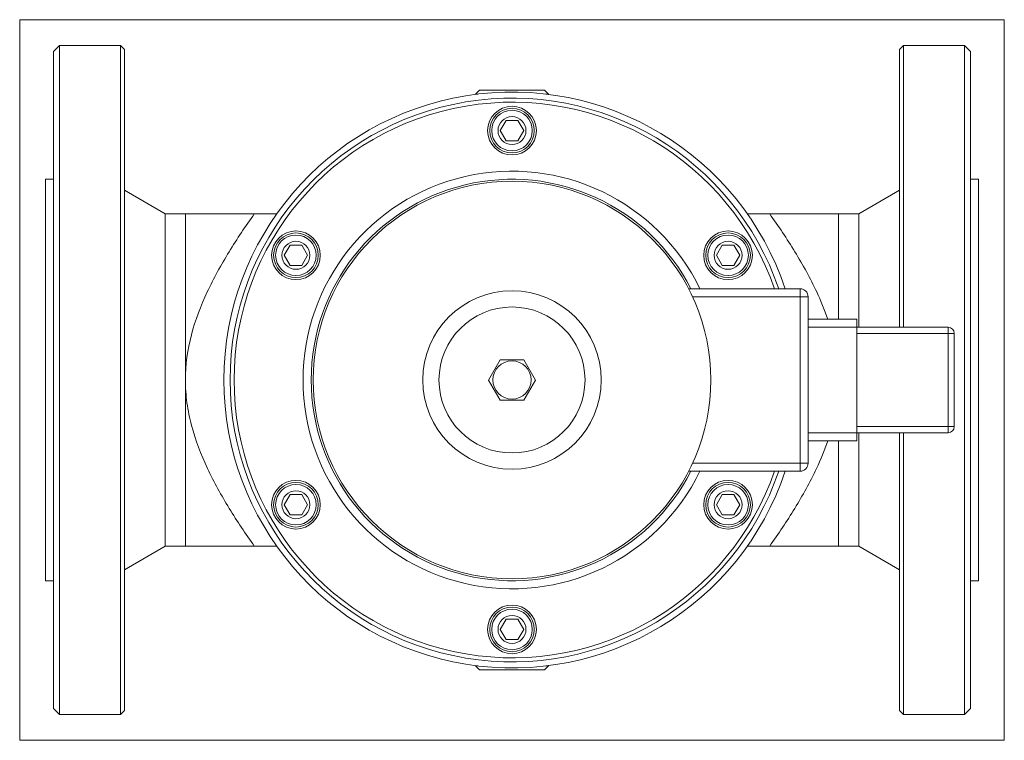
# Model space of a CAD drawing. Extents: x 3.22 to 12.77, y 2.62 to 9.62.
import ezdxf
from ezdxf.xclip import XClip

# ---------------------------------------------------------------- set-up
doc = ezdxf.new("R2010")
doc.units = 0
doc.header["$MEASUREMENT"] = 0
doc.header["$XCLIPFRAME"] = 2
doc.layers.get('0').update_dxf_attribs({"linetype": 'CONTINUOUS'})
for name, color, linetype in [('CEWKA_40-65', 7, 'CONTINUOUS'), ('WA_031_01_00_005', 7, 'CONTINUOUS'), ('WA_031_01_00_010', 7, 'CONTINUOUS'), ('WA_044_01_00_001', 7, 'CONTINUOUS'), ('WA_046_01_02BEZ_', 7, 'CONTINUOUS'), ('Ś-006M6X12SZEŚC_', 7, 'CONTINUOUS'), ('Ś-008IMBUSM6X16', 7, 'CONTINUOUS')]:
    doc.layers.add(name, color=color, linetype=linetype)

# ---------------------------------------------------------------- blocks, each defined once
blk = doc.blocks.new('SE1')
at = {"layer": 'CEWKA_40-65', "color": 7, "linetype": 'CONTINUOUS', "lineweight": 0}
for p, q in [((9.7083, 7.0054), (10.7899, 7.0054)), ((10.7899, 7.0054), (10.7899, 6.9267)), ((10.7899, 6.9267), (9.7468, 6.9267)), ((10.7899, 5.3125), (10.7899, 6.9267)), ((10.7899, 6.9267), (10.8686, 6.9267)), ((10.8686, 6.9267), (10.8686, 5.3125)), ((10.8686, 6.7101), (11.3411, 6.7101)), ((11.3411, 6.7101), (11.3411, 6.6314)), ((11.3411, 6.6314), (10.8686, 6.6314)), ((11.3411, 6.6314), (12.2269, 6.6314)), ((11.3411, 6.6314), (11.3411, 5.6078)), ((12.2269, 6.6314), (12.2269, 6.5723)), ((12.2269, 6.5723), (11.3411, 6.5723)), ((12.2269, 5.6668), (12.2269, 6.5723)), ((12.2269, 6.5723), (12.2859, 6.5723)), ((12.2859, 6.5723), (12.2859, 5.6668)), ((11.3411, 5.6668), (12.2269, 5.6668)), ((12.2269, 5.6668), (12.2859, 5.6668)), ((12.2269, 5.6668), (12.2269, 5.6078)), ((10.8686, 5.6078), (11.3411, 5.6078)), ((11.3411, 5.6078), (11.3411, 5.529)), ((12.2269, 5.6078), (11.3411, 5.6078)), ((11.3411, 5.529), (10.8686, 5.529)), ((9.7468, 5.3125), (10.7899, 5.3125)), ((10.7899, 5.3125), (10.7899, 5.2337)), ((10.7899, 5.3125), (10.8686, 5.3125)), ((10.7899, 5.2337), (9.7083, 5.2337))]:
    blk.add_line(p, q, dxfattribs=at)
blk.add_circle((7.9946, 6.1196), 1.9291, dxfattribs=at)
for centre, radius, start, end in [((10.7899, 6.9267), 0.0787, 0, 90), ((12.2269, 6.5723), 0.0591, 0, 90), ((12.2269, 5.6668), 0.0591, 270, 360), ((10.7899, 5.3125), 0.0787, 270, 360)]:
    blk.add_arc(centre, radius, start, end, dxfattribs=at)
at = {"layer": 'WA_031_01_00_005', "color": 7, "linetype": 'CONTINUOUS', "lineweight": 0}
for radius in [0.8661, 0.7087]:
    blk.add_circle((7.9946, 6.1196), radius, dxfattribs=at)
at = {"layer": 'WA_031_01_00_010', "color": 7, "linetype": 'CONTINUOUS', "lineweight": 0}
for p, q in [((7.6796, 8.9345), (7.6403, 8.8952)), ((7.6634, 8.8952), (7.6403, 8.8952)), ((7.6403, 8.8952), (7.6403, 8.8923)), ((7.6796, 8.9345), (8.3096, 8.9345)), ((8.3489, 8.8952), (8.3096, 8.9345)), ((8.3489, 8.8952), (8.3258, 8.8952)), ((8.3489, 8.8923), (8.3489, 8.8952)), ((7.6403, 3.3468), (7.6403, 3.344)), ((8.3489, 3.344), (8.3489, 3.3468)), ((7.6403, 3.344), (7.6634, 3.344)), ((7.6403, 3.344), (7.6796, 3.3046)), ((8.3096, 3.3046), (7.6796, 3.3046)), ((8.3096, 3.3046), (8.3489, 3.344)), ((8.3258, 3.344), (8.3489, 3.344))]:
    blk.add_line(p, q, dxfattribs=at)
at = {"layer": 'WA_044_01_00_001', "color": 7, "linetype": 'CONTINUOUS', "lineweight": 0}
for centre, radius in [((7.9946, 8.5408), 0.2362), ((7.9946, 8.5408), 0.2165), ((5.8977, 7.3302), 0.2362), ((10.0915, 7.3302), 0.2362), ((5.8977, 7.3302), 0.2165), ((10.0915, 7.3302), 0.2165), ((5.8977, 4.9089), 0.2362), ((5.8977, 4.9089), 0.2165), ((10.0915, 4.9089), 0.2362), ((10.0915, 4.9089), 0.2165), ((7.9946, 3.6983), 0.2362), ((7.9946, 3.6983), 0.2165)]:
    blk.add_circle(centre, radius, dxfattribs=at)
for radius, start, end in [(2.7362, 18.88932, 341.11068), (2.6969, 19.17576, 340.82424), (2.0276, 25.90582, 334.09418), (1.9488, 27.03569, 332.96431)]:
    blk.add_arc((7.9946, 6.1196), radius, start, end, dxfattribs=at)
at = {"layer": 'WA_046_01_02BEZ_', "color": 7, "linetype": 'CONTINUOUS', "lineweight": 0}
for p, q in [((3.6048, 9.3676), (3.5458, 9.3086)), ((4.1954, 9.3676), (3.6048, 9.3676)), ((3.6048, 9.3676), (3.6048, 2.8715)), ((4.2348, 9.3282), (4.1954, 9.3676)), ((4.1954, 2.8715), (4.1954, 9.3676)), ((11.7938, 9.3676), (11.7544, 9.3282)), ((11.7938, 9.3676), (11.7938, 6.6314)), ((12.3844, 9.3676), (11.7938, 9.3676)), ((12.3844, 2.8715), (12.3844, 9.3676)), ((12.4434, 9.3086), (12.3844, 9.3676)), ((3.5458, 2.9306), (3.5458, 9.3086)), ((4.2348, 2.9109), (4.2348, 9.3282)), ((11.7544, 6.6314), (11.7544, 9.3282)), ((12.4434, 9.3086), (12.4434, 2.9306)), ((3.467, 4.1708), (3.467, 8.0684)), ((3.5458, 8.0684), (3.467, 8.0684)), ((12.5222, 8.0684), (12.4434, 8.0684)), ((12.5222, 4.1708), (12.5222, 8.0684)), ((4.6285, 7.7337), (4.2348, 7.9611)), ((11.7544, 7.9611), (11.3607, 7.7337)), ((4.6285, 4.5054), (4.6285, 7.7337)), ((4.8253, 7.7337), (4.6285, 7.7337)), ((4.8253, 7.7337), (5.4939, 7.7337)), ((4.8253, 6.1196), (4.8253, 7.7337)), ((5.4939, 7.7337), (5.7125, 7.7337)), ((10.2767, 7.7337), (10.4953, 7.7337)), ((10.4953, 7.7337), (11.1639, 7.7337)), ((11.1639, 6.7101), (11.1639, 7.7337)), ((11.3607, 7.7337), (11.1639, 7.7337)), ((11.3607, 6.6314), (11.3607, 7.7337)), ((4.8253, 4.5054), (4.8253, 6.1196)), ((11.3607, 4.5054), (11.3607, 5.6078)), ((11.7544, 5.013), (11.7544, 5.6078)), ((11.7938, 5.6078), (11.7938, 2.8715)), ((11.1639, 4.5054), (11.1639, 5.529)), ((11.7544, 2.9109), (11.7544, 5.013)), ((4.2348, 4.2781), (4.6285, 4.5054)), ((4.6285, 4.5054), (4.8253, 4.5054)), ((4.8253, 4.5054), (5.4939, 4.5054)), ((5.7125, 4.5054), (5.4939, 4.5054)), ((10.4953, 4.5054), (10.2767, 4.5054)), ((10.4953, 4.5054), (11.1639, 4.5054)), ((11.1639, 4.5054), (11.3607, 4.5054)), ((11.3607, 4.5054), (11.7544, 4.2781)), ((3.467, 4.1708), (3.5458, 4.1708)), ((12.4434, 4.1708), (12.5222, 4.1708)), ((3.5458, 2.9306), (3.6048, 2.8715)), ((3.6048, 2.8715), (4.1954, 2.8715)), ((4.1954, 2.8715), (4.2348, 2.9109)), ((11.7544, 2.9109), (11.7938, 2.8715)), ((11.7938, 2.8715), (12.3844, 2.8715)), ((12.3844, 2.8715), (12.4434, 2.9306))]:
    blk.add_line(p, q, dxfattribs=at)
blk.add_arc((7.9946, 6.1196), 2.7953, 18.47564, 341.52436, dxfattribs=at)
for points, knots in [([(4.8253, 6.1196), (4.8253, 6.2676), (4.846, 6.4137), (4.9217, 6.7026), (4.975, 6.8404), (5.1, 7.1076), (5.1719, 7.2372), (5.3265, 7.4905), (5.4087, 7.6133), (5.4939, 7.7337)], [0, 0, 0, 0, 0.25, 0.25, 0.5, 0.5, 0.75, 0.75, 1, 1, 1, 1]), ([(10.4953, 7.7337), (10.5805, 7.6133), (10.6627, 7.4905), (10.8173, 7.2372), (10.8892, 7.1076), (10.9919, 6.8881), (11.0283, 6.8004), (11.0593, 6.7103)], [0, 0, 0, 0, 0.25, 0.25, 0.5, 0.5, 0.6608647, 0.6608647, 0.6608647, 0.6608647]), ([(5.4939, 4.5054), (5.409, 4.6255), (5.3272, 4.7477), (5.174, 4.9984), (5.1024, 5.127), (4.9765, 5.395), (4.9222, 5.5353), (4.8656, 5.7501), (4.8507, 5.8227), (4.8306, 5.9703), (4.8253, 6.0454), (4.8253, 6.1196)], [0, 0, 0, 0, 0.25, 0.25, 0.5, 0.5, 0.75, 0.75, 0.875, 0.875, 1, 1, 1, 1]), ([(11.0591, 5.5288), (11.0277, 5.4375), (10.9906, 5.3479), (10.8868, 5.127), (10.8152, 4.9984), (10.662, 4.7477), (10.5802, 4.6255), (10.4953, 4.5054)], [0.3378508, 0.3378508, 0.3378508, 0.3378508, 0.5, 0.5, 0.75, 0.75, 1, 1, 1, 1])]:
    blk.add_open_spline(points, degree=3, knots=knots, dxfattribs=at)
at = {"layer": 'Ś-006M6X12SZEŚC_', "color": 7, "linetype": 'CONTINUOUS', "lineweight": 0}
for p, q in [((7.8811, 6.3162), (7.7675, 6.1195)), ((8.1083, 6.3162), (7.8811, 6.3162)), ((8.2218, 6.1195), (8.1083, 6.3162)), ((7.7675, 6.1195), (7.8811, 5.9227)), ((8.1083, 5.9227), (8.2218, 6.1195)), ((7.8811, 5.9227), (8.1083, 5.9227))]:
    blk.add_line(p, q, dxfattribs=at)
blk.add_circle((7.9946, 6.1196), 0.1852, dxfattribs=at)
at = {"layer": 'Ś-008IMBUSM6X16', "color": 7, "linetype": 'CONTINUOUS', "lineweight": 0}
for p, q in [((7.9378, 8.6393), (7.8809, 8.5408)), ((8.0514, 8.6393), (7.9378, 8.6393)), ((8.1083, 8.5408), (8.0514, 8.6393)), ((7.8809, 8.5408), (7.9378, 8.4424)), ((8.0514, 8.4424), (8.1083, 8.5408)), ((7.9378, 8.4424), (8.0514, 8.4424)), ((5.8409, 7.4286), (5.7841, 7.3302)), ((5.9546, 7.4286), (5.8409, 7.4286)), ((6.0114, 7.3302), (5.9546, 7.4286)), ((10.0346, 7.4286), (9.9778, 7.3302)), ((10.1483, 7.4286), (10.0346, 7.4286)), ((10.2051, 7.3302), (10.1483, 7.4286)), ((5.7841, 7.3302), (5.8409, 7.2318)), ((5.9546, 7.2318), (6.0114, 7.3302)), ((9.9778, 7.3302), (10.0346, 7.2318)), ((10.1483, 7.2318), (10.2051, 7.3302)), ((5.8409, 7.2318), (5.9546, 7.2318)), ((10.0346, 7.2318), (10.1483, 7.2318)), ((5.8409, 5.0074), (5.7841, 4.9089)), ((5.9546, 5.0074), (5.8409, 5.0074)), ((6.0114, 4.9089), (5.9546, 5.0074)), ((10.0346, 5.0074), (9.9778, 4.9089)), ((10.1483, 5.0074), (10.0346, 5.0074)), ((10.2051, 4.9089), (10.1483, 5.0074)), ((5.7841, 4.9089), (5.8409, 4.8105)), ((5.9546, 4.8105), (6.0114, 4.9089)), ((9.9778, 4.9089), (10.0346, 4.8105)), ((10.1483, 4.8105), (10.2051, 4.9089)), ((5.8409, 4.8105), (5.9546, 4.8105)), ((10.0346, 4.8105), (10.1483, 4.8105)), ((7.9378, 3.7967), (7.8809, 3.6983)), ((8.0514, 3.7967), (7.9378, 3.7967)), ((8.1083, 3.6983), (8.0514, 3.7967)), ((7.8809, 3.6983), (7.9378, 3.5999)), ((8.0514, 3.5999), (8.1083, 3.6983)), ((7.9378, 3.5999), (8.0514, 3.5999))]:
    blk.add_line(p, q, dxfattribs=at)
for centre, radius in [((7.9946, 8.5408), 0.1969), ((7.9946, 8.5408), 0.1358), ((5.8977, 7.3302), 0.1969), ((5.8977, 7.3302), 0.1358), ((10.0915, 7.3302), 0.1969), ((10.0915, 7.3302), 0.1358), ((5.8977, 4.9089), 0.1969), ((10.0915, 4.9089), 0.1969), ((5.8977, 4.9089), 0.1358), ((10.0915, 4.9089), 0.1358), ((7.9946, 3.6983), 0.1969), ((7.9946, 3.6983), 0.1358)]:
    blk.add_circle(centre, radius, dxfattribs=at)

msp = doc.modelspace()

# ---------------------------------------------------------------- block references
at = {"color": 0, "lineweight": 0}
ref = msp.add_blockref('SE1', (0, 0), dxfattribs=at)
XClip(ref).set_block_clipping_path([(3.2170402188, 2.6215422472), (12.7721584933, 9.6176054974)])
ref.dxf.unprotected_set("ltscale", 0)

doc.saveas('drawing.dxf')
